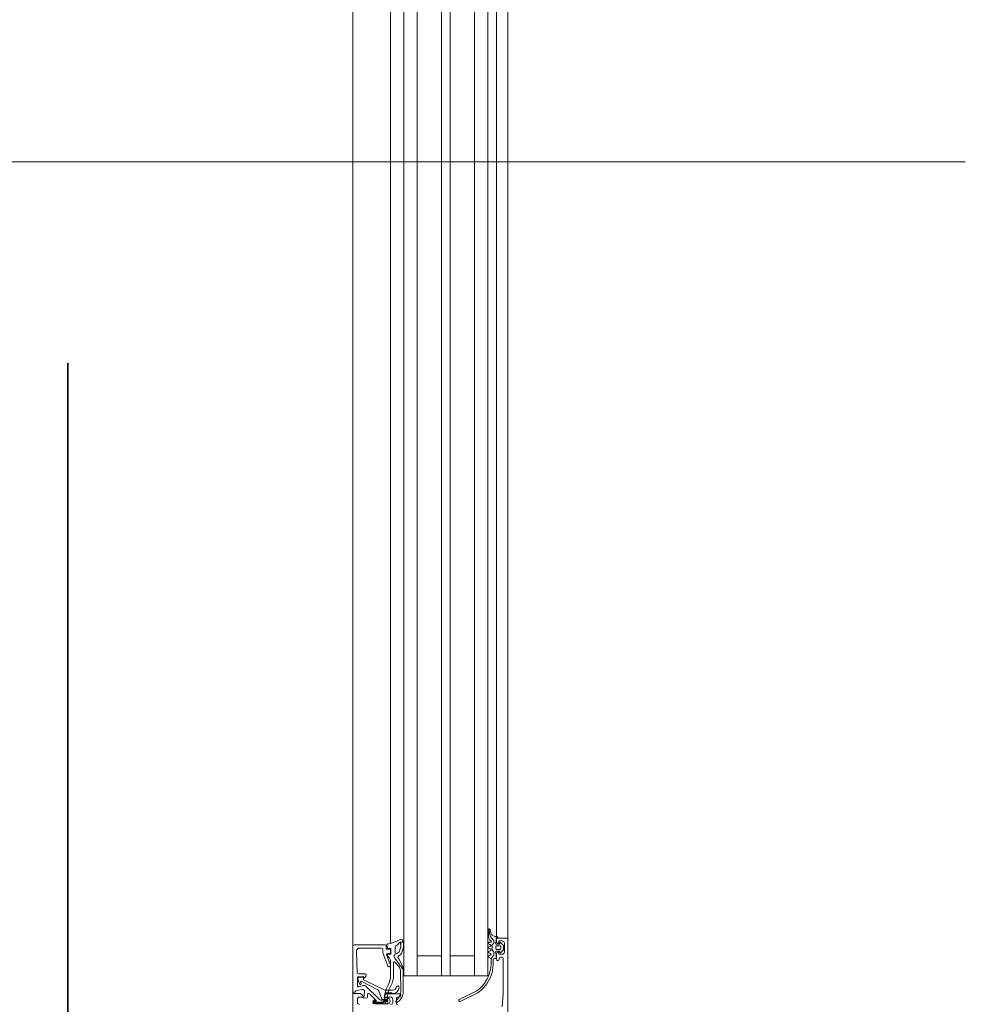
# Model space of a CAD drawing. Header units: centimetres. Extents: x -1737 to 22393, y -8842 to 3838.
# Tile 80 of 174: x -589 to -546, y 1441 to 1486. Entities that reach past the tile are written whole.
import ezdxf

# ---------------------------------------------------------------- set-up
doc = ezdxf.new("R2010")
doc.units = ezdxf.units.CM
doc.linetypes.add('Dash', pattern=[60, 30, -30])
doc.linetypes.add('Hidden', pattern=[71.4375, 47.625, -23.8125])
for name, color, linetype, lineweight in [('A-DETL', 90, 'Continuous', 9), ('A-DETL-GENF', 92, 'Continuous', 9), ('A-DOOR', 31, 'Continuous', 13), ('A-DOOR-HDLN', 31, 'Continuous', 13), ('A-DOOR-IDEN', 31, 'Continuous', 13)]:
    doc.layers.add(name, color=color, linetype=linetype, lineweight=lineweight)

# ---------------------------------------------------------------- blocks, each defined once
blk = doc.blocks.new('Schueco_FWS_ADS-70-HD_inw_Family-01 - FWS SI insert unit-2308021-3_piętro I __3_90 m_ - stan projektowany')
at = {"layer": 'A-DETL-GENF'}
for p, q in [((-48.75, 6.1), (48.75, 6.1)), ((27.75, 4.396), (-27.75, 4.396)), ((27.75, 3.8), (-27.75, 3.8)), ((27.75, 3.2), (-27.75, 3.2)), ((27.75, 2.1), (-27.75, 2.1)), ((27.75, 1.7), (-27.75, 1.7)), ((27.75, 0.6), (-27.75, 0.6)), ((27.75, 0), (-27.75, 0)), ((27.75, -0.4), (-27.75, -0.4)), ((47.85, -0.9), (-47.85, -0.9))]:
    blk.add_line(p, q, dxfattribs=at)
at = {"layer": 'A-DOOR'}
for p, q in [((-37.72, 5.9), (-37.85, 5.9)), ((-37.34, 5.963), (-37.269, 5.701)), ((-37.099, 5.643), (-37.151, 5.837)), ((-37.103, 5.9), (-36.75, 5.9)), ((-37.02, 5.806), (-36.787, 5.878)), ((-36.57, 5.569), (-36.57, 5.852)), ((-36.522, 5.902), (-35.556, 5.943)), ((-35.4, 5.794), (-35.4, 4.8)), ((-35.3, 6.1), (-27, 6.1)), ((-35.25, 4.65), (-35.25, 6.05)), ((-37.468, 5.352), (-37.767, 5.053)), ((-37.701, 4.935), (-37.138, 5.498)), ((-37.624, 5.447), (-37.499, 5.437)), ((-37.269, 5.007), (-36.904, 5.723)), ((-36.927, 5.751), (-36.999, 5.729)), ((-37.917, 4.52), (-37.917, 5.13)), ((-37.877, 5.127), (-37.877, 4.768)), ((-37.85, 5.089), (-37.85, 4.76)), ((-37.798, 5.057), (-37.832, 5.096)), ((-37.783, 5.109), (-37.827, 5.153)), ((-37.797, 5.18), (-37.755, 5.137)), ((-37.661, 4.814), (-37.356, 4.925)), ((-37.837, 4.69), (-37.837, 4.575)), ((-37.81, 4.689), (-37.81, 4.577)), ((-37.76, 4.577), (-37.76, 4.793)), ((-37.727, 4.575), (-37.727, 4.72)), ((-37.47, 4.55), (-37.47, 3.98)), ((-37.427, 4.38), (-37.427, 4.567)), ((-36.25, 4.482), (-36.25, 4.45)), ((-35.618, 4.747), (-36.217, 4.529)), ((-36.183, 4.403), (-35.717, 4.573)), ((-35.672, 4.405), (-35.714, 4.52)), ((-35.65, 4.526), (-35.65, 4.45)), ((-35.45, 4.75), (-35.601, 4.75)), ((-35.45, 4.45), (-35.45, 4.55)), ((-35.42, 4.509), (-35.409, 4.419)), ((-35.4, 4.6), (-35.3, 4.6)), ((-35.256, 4.569), (-35.396, 4.542)), ((-37.67, 4.13), (-37.9, 4.13)), ((-37.85, 4.3), (-37.72, 4.3)), ((-37.62, 3.98), (-37.62, 4.08)), ((-36.012, 4.4), (-36.661, 4.4)), ((-36.628, 4.26), (-36.054, 4.26)), ((-35.438, 4.385), (-35.644, 4.385)), ((-35.6, 4.4), (-35.5, 4.4)), ((-35.588, 4.193), (-35.37, 4.193)), ((-35.182, 4.396), (-27, 4.396)), ((-37.52, 3.93), (-37.57, 3.93)), ((-36.397, 3.952), (-37.344, 3.934)), ((-27, 3.2), (-36.65, 3.2)), ((-37.42, 0.448), (-37.812, 1.246)), ((-37.721, 1.289), (-37.329, 0.491)), ((-27, 0.6), (-36.65, 0.6)), ((-35.93, -0.25), (-36.125, -0.25)), ((-35.91, -0.4), (-35.63, -0.4)), ((-35.74, -0.259), (-35.88, -0.15)), ((-35.88, -0.35), (-35.88, -0.3)), ((-35.64, -0.38), (-35.85, -0.38)), ((-35.741, -0.06), (-35.719, -0.12)), ((-35.588, -0.27), (-35.709, -0.27)), ((-35.641, -0.12), (-35.619, -0.06)), ((-35.533, -0.225), (-35.544, -0.245)), ((-35.541, -0.06), (-35.519, -0.12)), ((-35.54, -0.51), (-35.54, -0.38)), ((-35.266, -0.2), (-35.49, -0.2)), ((-35.46, -0.41), (-35.46, -0.54)), ((-35.441, -0.12), (-35.419, -0.06)), ((-35.35, -0.36), (-35.41, -0.36)), ((-35.341, -0.06), (-35.319, -0.12)), ((-35.3, -0.54), (-35.3, -0.41)), ((-35.241, -0.12), (-35.219, -0.06)), ((-35.211, -0.245), (-35.223, -0.225)), ((-35.22, -0.38), (-35.22, -0.51)), ((-35.068, -0.27), (-35.168, -0.27)), ((-35.14, -0.07), (-35.14, -0.11)), ((-35.13, -0.4), (-35, -0.4)), ((-34.933, -0.17), (-35.036, -0.258)), ((-34.883, -0.4), (-27, -0.4)), ((-34.871, -0.316), (-34.88, -0.423)), ((-34.841, -0.03), (-34.573, -0.03)), ((-34.566, -0.109), (-34.71, -0.137)), ((-34.549, -0.038), (-34.576, -0.052)), ((-35.96, -0.47), (-35.96, -0.45)), ((-35.86, -0.52), (-35.91, -0.52)), ((-35.81, -0.65), (-35.81, -0.57)), ((-35.497, -0.695), (-35.601, -0.591)), ((-35.58, -0.54), (-35.57, -0.54)), ((-35.58, -0.75), (-35.18, -0.75)), ((-35.298, -0.71), (-35.462, -0.71)), ((-35.41, -0.59), (-35.35, -0.59)), ((-35.159, -0.591), (-35.263, -0.695)), ((-35.19, -0.54), (-35.18, -0.54)), ((-34.95, -0.45), (-34.95, -0.85)), ((-35, -0.9), (-42.2, -0.9)), ((-35, -0.9), (-27, -0.9))]:
    blk.add_line(p, q, dxfattribs=at)
at = {"layer": 'A-DOOR', "flags": 128}
for points in [[(-44.7, 6.1), (-37.45, 6.1), (-37.45, 5.76), (-37.56, 5.65), (-37.62, 5.65), (-37.62, 5.8)], [(-35.3, 6.1), (-37.4, 6.1), (-37.4, 6), (-37.388, 6)], [(-36.721, 5.832), (-36.732, 5.627), (-36.84, 5.624), (-37.307, 4.66), (-37.307, 4.304)], [(-36.7, 5.85), (-36.7, 5.61), (-36.76, 5.61), (-36.723, 5.547)], [(-37.375, 5.576), (-37.659, 5.601), (-37.67, 5.497)], [(-37.501, 4.664), (-37.647, 4.69), (-37.647, 4.569)], [(-37.62, 4.4), (-37.62, 4.65), (-37.57, 4.65)], [(-37.352, 3.822), (-36.306, 3.822), (-36.371, 3.821)], [(-27, 3.8), (-36.65, 3.8), (-36.65, 0), (-27, 0)], [(-35.75, 3.2), (-35.75, 2.1), (-36.65, 2.1), (-27, 2.1)], [(-35.75, 0.6), (-35.75, 1.7), (-36.65, 1.7), (-27, 1.7)], [(-36.116, -0.15), (-35.88, -0.15), (-35.815, -0.05)], [(-34.92, -0.46), (-34.92, -0.38), (-35.12, -0.38)], [(-38.057, -0.657), (-37.45, -0.7), (-35.86, -0.7)], [(-35.58, -0.45), (-35.58, -0.5), (-35.68, -0.5), (-35.68, -0.65)], [(-35.08, -0.65), (-35.08, -0.5), (-35.18, -0.5), (-35.18, -0.45)]]:
    blk.add_lwpolyline(points, dxfattribs=at)
for points in [[(-35.807, 4.23), (-35.742, 4.23)], [(-35.677, 3.927), (-35.782, 4.052)], [(-35.697, 4.201), (-35.643, 4.107), (-35.588, 4.021), (-35.643, 4.107)], [(-35.904, 4.003), (-36.274, 3.828)], [(-35.4, 3.825), (-35.619, 3.889)], [(-35.539, 3.989), (-35.382, 3.943)], [(-35.355, 3.938), (-35.136, 3.943), (-35.136, 3.938), (-35.136, 3.82), (-35.367, 3.82), (-35.138, 3.82), (-35.136, 3.938)]]:
    blk.add_lwpolyline(points, close=True, dxfattribs=at)
at = {"layer": 'A-DOOR'}
for centre, radius, start, end in [((-37.85, 5.8), 0.1, 90.001, 179.9994), ((-37.72, 5.8), 0.1, 0.0011, 89.9989), ((-37.388, 5.95), 0.05, 14.9971, 89.9999), ((-37.103, 5.85), 0.05, 90.0029, 194.9993), ((-37.013, 5.767), 0.0402, 99.3979, 290.682), ((-36.771, 5.83), 0.0503, 2.7112, 107.9196), ((-36.75, 5.85), 0.05, 359.9997, 90.0001), ((-36.52, 5.852), 0.05, 92.4518, 180), ((-35.55, 5.793), 0.15, 0.0138, 92.4558), ((-35.3, 6.05), 0.05, 0.0002, 89.9997), ((-37.66, 5.591), 0.01, 84.9466, 180), ((-37.62, 5.497), 0.05, 180.0002, 265.0002), ((-37.503, 5.387), 0.05, 315, 85.0014), ((-37.366, 5.675), 0.1, 264.9466, 15.1087), ((-37.244, 5.604), 0.15, 314.9992, 14.9998), ((-36.921, 5.732), 0.02, 332.9505, 106.9748), ((-36.65, 5.581), 0.0809, 205.0969, 351.1806), ((-37.847, 5.13), 0.07, 44.9392, 180), ((-37.847, 5.131), 0.03, 48.4666, 186.923), ((-37.84, 5.089), 0.01, 42.144, 180), ((-37.781, 5.068), 0.02, 210.0121, 314.9869), ((-37.769, 5.123), 0.02, 225.0106, 44.9894), ((-37.56, 4.793), 0.2, 135, 180), ((-37.407, 5.066), 0.15, 290.0026, 337.0945), ((-37.88, 4.58), 0.06, 99.8459, 279.8459), ((-37.817, 4.52), 0.1, 180.0044, 269.9956), ((-37.669, 3.47), 1.19, 60.0291, 100.7423), ((-37.827, 4.773), 0.05, 185.2838, 227.6558), ((-37.668, 3.462), 1.078, 58.5653, 100.7937), ((-37.884, 4.695), 0.0475, 353.9778, 60.5432), ((-37.818, 4.759), 0.0316, 178.6709, 239.343), ((-37.782, 4.575), 0.055, 180, 0), ((-37.86, 4.689), 0.05, 360, 59.343), ((-37.798, 4.57), 0.151, 262.8201, 359.7147), ((-37.785, 4.575), 0.025, 176.4446, 3.5554), ((-37.627, 4.72), 0.0999, 109.9518, 180.0092), ((-37.57, 4.55), 0.1, 0.0009, 89.9991), ((-37.527, 4.567), 0.1, 0, 75), ((-36.661, 5.3), 0.9, 242.6144, 270), ((-36.2, 4.482), 0.05, 110.0103, 180), ((-36.012, 4.7), 0.3, 270, 319.3897), ((-36.911, 5.374), 1.424, 322.3481, 323.6074), ((-35.742, 4.51), 0.03, 20, 138.9167), ((-35.7, 4.526), 0.05, 0, 110.0114), ((-35.601, 4.7), 0.05, 90, 110.0103), ((-35.45, 4.8), 0.05, 270.0009, 359.9991), ((-35.4, 4.55), 0.05, 89.9998, 180.0002), ((-35.39, 4.513), 0.03, 101, 187.2138), ((-35.3, 4.65), 0.05, 270.0009, 359.9993), ((-35.25, 4.54), 0.03, 12.3883, 101), ((-39.616, 3.581), 4.5, 11.5609, 12.3883), ((-33.082, 4.978), 2.182, 193.1026, 206.6774), ((-37.85, 4.4), 0.1, 180.0006, 269.9994), ((-37.9, 4.08), 0.05, 89.9998, 180.0002), ((-37.807, 4.115), 0.05, 35.4386, 213.9413), ((-37.351, 4.422), 0.6, 213.9413, 269.9252), ((-37.359, 4.434), 0.5, 215.4386, 271.6926), ((-37.72, 4.4), 0.1, 270.0001, 359.9999), ((-37.67, 4.08), 0.05, 359.9995, 90.0005), ((-37.408, 4.314), 0.0491, 140.0986, 186.5795), ((-37.158, 4.308), 0.299, 180, 266.7132), ((-37.476, 4.384), 0.0488, 307.5233, 354.9631), ((-37.108, 4.322), 0.2, 185.296, 255.7481), ((-37.172, 4.07), 0.06, 266.7132, 75.7481), ((-36.628, 5.26), 1, 241.4333, 270), ((-25.807, -9.802), 17.239, 125.5505, 127.7935), ((-25.807, -9.802), 17.239, 125.5505, 127.794), ((-37.468, 5.68), 2.055, 304.1142, 314.2876), ((-36.2, 4.45), 0.05, 180, 290.0114), ((-36.054, 4.23), 0.03, 314.2876, 90), ((-35.938, 4.075), 0.08, 295.3166, 335.0258), ((-35.938, 4.075), 0.08, 295.3166, 335.0258), ((-35.82, 4.02), 0.05, 39.8774, 155.0258), ((-35.82, 4.02), 0.05, 39.8774, 155.0258), ((-35.803, 4.171), 0.0588, 94.0499, 117.2562), ((-35.803, 4.171), 0.0588, 94.0499, 117.2562), ((-35.742, 4.18), 0.05, 25, 90), ((-35.742, 4.18), 0.05, 25, 90), ((-35.644, 4.415), 0.03, 200, 270), ((-35.6, 4.45), 0.05, 180.0009, 269.9991), ((-35.588, 4.133), 0.06, 90, 205), ((-35.511, 4.085), 0.1, 219.5893, 253.427), ((-35.511, 4.085), 0.1, 219.5893, 253.427), ((-35.5, 4.45), 0.05, 270.0007, 359.9995), ((-35.438, 4.415), 0.03, 270, 7.2138), ((-35.37, 4.133), 0.06, 35.0073, 90), ((-34.846, 4.5), 0.58, 215.0073, 235.0009), ((-35.236, 3.943), 0.1, 359.8774, 55.0009), ((-37.57, 3.98), 0.05, 180.0008, 269.9992), ((-37.52, 3.98), 0.05, 270.0013, 359.9987), ((-36.4, 4.102), 0.15, 271.1204, 304.1142), ((-36.306, 3.896), 0.075, 269.9262, 295.3166), ((-36.306, 3.896), 0.075, 269.9262, 295.3166), ((-35.585, 4.004), 0.12, 219.8774, 253.7151), ((-35.585, 4.004), 0.12, 219.8774, 253.7151), ((-35.367, 3.94), 0.12, 253.7151, 270), ((-35.367, 3.94), 0.12, 253.7151, 270), ((-35.354, 4.038), 0.1, 253.427, 269.5893), ((-35.354, 4.038), 0.1, 253.427, 269.5893), ((-35.137, 3.94), 0.12, 269.8774, 28.8067), ((-35.137, 3.94), 0.12, 269.8774, 270.3999), ((-35.137, 3.94), 0.12, 269.8774, 270.3999), ((-37.766, 1.267), 0.05, 25.3915, 205.3915), ((-36.074, 1.393), 1.644, 215.1005, 268.2244), ((-36.077, 1.394), 1.544, 215.794, 268.5518), ((-35.91, -0.45), 0.05, 90, 180), ((-35.93, -0.3), 0.05, 0, 89.995), ((-35.85, -0.35), 0.03, 180, 270), ((-35.78, -0.07), 0.04, 15.0002, 150.0002), ((-35.709, -0.22), 0.05, 231.9827, 270), ((-35.68, -0.11), 0.04, 194.9998, 345.0002), ((-35.59, -0.38), 0.05, 0, 180), ((-35.63, -0.45), 0.05, 360, 90), ((-35.58, -0.07), 0.04, 14.9998, 165.0002), ((-35.588, -0.22), 0.05, 270, 330), ((-35.49, -0.25), 0.05, 90, 150), ((-35.48, -0.11), 0.04, 194.9998, 345.0002), ((-35.41, -0.41), 0.05, 89.9989, 180.0011), ((-35.38, -0.07), 0.04, 14.9996, 165.0004), ((-35.35, -0.41), 0.05, 359.9989, 90.0011), ((-35.28, -0.11), 0.04, 194.9996, 345.0004), ((-35.266, -0.25), 0.05, 30, 90), ((-35.17, -0.38), 0.05, 0, 180), ((-35.18, -0.07), 0.04, 0.0004, 165.0003), ((-35.168, -0.22), 0.05, 210, 270), ((-35.13, -0.45), 0.05, 90, 180), ((-35.1, -0.11), 0.04, 180, 319.6792), ((-34.841, -0.33), 0.3, 89.9987, 139.6802), ((-35.068, -0.22), 0.0496, 270, 310.6412), ((-35, -0.45), 0.05, 0, 90), ((-34.672, -0.474), 0.4, 89.3811, 130.6412), ((-34.92, -0.42), 0.04, 270.0006, 355.083), ((-34.671, -0.334), 0.2, 101.0025, 175.0048), ((-34.666, 0.127), 0.2, 269.3811, 296.6548), ((-34.573, -0.07), 0.04, 281.0106, 90.0809), ((-35.91, -0.47), 0.05, 180, 270), ((-35.86, -0.57), 0.05, 0, 90), ((-35.86, -0.65), 0.05, 270, 360), ((-35.58, -0.65), 0.1, 180, 270), ((-35.58, -0.57), 0.03, 89.9999, 225.0019), ((-35.57, -0.51), 0.03, 270, 360), ((-35.462, -0.66), 0.05, 224.9723, 270), ((-35.41, -0.54), 0.05, 179.9979, 270.0021), ((-35.35, -0.54), 0.05, 269.9979, 0.0021), ((-35.298, -0.66), 0.05, 270, 315.0202), ((-35.19, -0.51), 0.03, 180, 270), ((-35.18, -0.57), 0.03, 315.0034, 89.9945), ((-35.18, -0.65), 0.1, 270, 0), ((-35, -0.85), 0.05, 270, 0)]:
    blk.add_arc(centre, radius, start, end, dxfattribs=at)
at = {"layer": 'A-DOOR-HDLN', "linetype": 'Dash', "lineweight": 9}
blk.add_arc((-46.25, 7.1), 91.094, 0, 90, dxfattribs=at)
blk = doc.blocks.new('etykieta drzwi wymiar i kategoria - Aluprof Curtain Door - etykieta drzwi 1S dół-1350914-3_piętro I __3_90 m_ - stan projektowany')
at = {"layer": 'A-DOOR-IDEN'}
blk.add_line((0, 0), (0, 0.59844), dxfattribs=at)

msp = doc.modelspace()

# ---------------------------------------------------------------- linework, layer by layer
at = {"layer": 'A-DETL', "linetype": 'Hidden', "lineweight": 35}
msp.add_line((-586.623, 1827.326), (-586.623, 1391.326), dxfattribs=at)

# ---------------------------------------------------------------- block references
at = {"layer": 'A-DOOR', "rotation": 90.0000000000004}
msp.add_blockref('Schueco_FWS_ADS-70-HD_inw_Family-01 - FWS SI insert unit-2308021-3_piętro I __3_90 m_ - stan projektowany', (-567.623, 1479.076), dxfattribs=at)
at = {"layer": 'A-DOOR-IDEN', "xscale": 99.99999999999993, "yscale": 99.99999999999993, "zscale": 99.99999999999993, "rotation": 270.0000000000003}
msp.add_blockref('etykieta drzwi wymiar i kategoria - Aluprof Curtain Door - etykieta drzwi 1S dół-1350914-3_piętro I __3_90 m_ - stan projektowany', (-605.864, 1479.251), dxfattribs=at)

doc.saveas('drawing.dxf')
